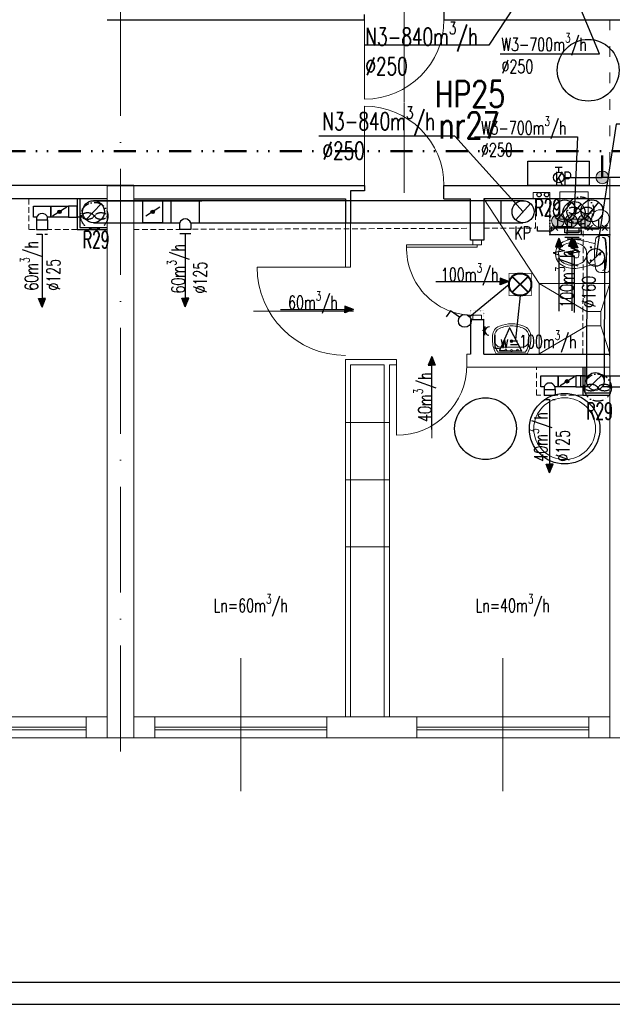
# Model space of a CAD drawing. Header units: millimetres. Extents: x -6513 to 30474, y -6915 to 65597.
# Tile 232 of 256: x 3408 to 4080, y 25134 to 26250. Entities that reach past the tile are written whole.
import ezdxf

# ---------------------------------------------------------------- set-up
doc = ezdxf.new("R2010")
doc.units = ezdxf.units.MM
for name, pattern in [('ACAD_ISO03W100', [30, 12, -18]), ('ACAD_ISO10W100', [18, 12, -3, 0, -3]), ('DASHED', [19.05, 12.7, -6.35]), ('DIVIDE2', [0.625, 0.25, -0.125, 0, -0.125, 0, -0.125]), ('DOT', [6.35, 0, -6.35])]:
    doc.linetypes.add(name, pattern=pattern)
doc.layers.get('0').update_dxf_attribs({"color": 8})
for name, color, linetype, lineweight in [('A_cienka', 8, 'Continuous', 5), ('A_linia przekroj', 8, 'Continuous', 25), ('A_osie', 8, 'ACAD_ISO10W100', 5), ('A_przerywana', 8, 'ACAD_ISO03W100', 5), ('A_widok', 8, 'Continuous', 13), ('CH-KS-WEWN-ISTN-PION-NR', 8, 'Continuous', 20), ('CH-KS-WEWN-PION', 8, 'Continuous', 20), ('CH-KS-WEWN-PION-NR', 8, 'Continuous', 25), ('CH-W-WEWN-INOX-PION', 8, 'Continuous', 20), ('CH-W-WEWN-INOX-PION-NR', 8, 'Continuous', 25), ('CH-W-WEWN-PPOŻ-PION', 8, 'Continuous', 20), ('CH-W-WEWN-PPOŻ-PION-NR', 8, 'Continuous', 25), ('CH-W-WEWN-PPOŻ-PRZEWÓD', 8, 'DIVIDE2', 50), ('CH-W-WEWN-PPOŻ-WEWN-HP-NR', 8, 'Continuous', 25), ('CH-W-WEWN-PPOŻ-WEWN-HP-SZAFKA', 8, 'Continuous', 25), ('cieńkie', 8, 'Continuous', 9), ('DB-WM-nawiew-opis', 8, 'Continuous', 25), ('DB-WM-nawiew-opis-odnośnik', 8, 'Continuous', 30), ('DB-WM-wywiew-opis', 8, 'Continuous', 25), ('DB-WM-wywiew-opis-odnośnik', 8, 'Continuous', 30), ('DB_WM_nawiew', 8, 'Continuous', 30), ('DB_WM_wywiew', 8, 'Continuous', 30), ('DB_WM_ścianka nowa', 8, 'Continuous', 25), ('E_gniazda wtykowe', 1, 'Continuous', 30), ('E_oświetlenie', 1, 'Continuous', 30), ('E_technologia', 1, 'ACAD_ISO10W100', 30), ('noew ściany archwig', 8, 'Continuous', 9), ('R-TABELKA', 8, 'Continuous', 25), ('snitarne archwig nowe', 8, 'Continuous', 9), ('Stolarka ARCHWIG', 8, 'Continuous', 5), ('widokowe ARCHWIG', 8, 'Continuous', 5), ('wyburzenia', 8, 'DOT', 20), ('Ściany ARCHWIG', 8, 'Continuous', 30)]:
    doc.layers.add(name, color=color, linetype=linetype, lineweight=lineweight)
doc.layers.add('A_obudowy', color=8, linetype='Continuous')
doc.layers.add('DB_WM_nawiew-opis', color=8, linetype='Continuous')
doc.styles.add('ROMANSS', font='romans.shx', dxfattribs={"width": 0.8, "oblique": 5})
doc.styles.add('SIMPLEX7', font='SIMPLEX.SHX', dxfattribs={"width": 0.75, "oblique": 10})
doc.styles.add('SIMPLEXD', font='SIMPLEX.SHX', dxfattribs={"width": 0.6})
doc.styles.get("Standard").update_dxf_attribs({"font": 'txt.shx', "width": 0.9})

# ---------------------------------------------------------------- blocks, each defined once
blk = doc.blocks.new('drzwi schem')
at = {"color": 252, "ltscale": 10}
blk.add_line((0.5, -0.093), (0.5, 1.04), dxfattribs=at)
at = {"color": 252}
blk.add_line((0, 0), (0, 1), dxfattribs=at)
blk.add_arc((0, 0), 1, 0, 90, dxfattribs=at)
blk = doc.blocks.new('klop oli 2')
at = {"layer": 'snitarne archwig nowe', "color": 252}
for p, q in [((0, 17.2), (0, 0)), ((3.8, 20.9), (10.5, 20.9)), ((0, -17.2), (0, 0)), ((3.8, 0), (3.8, 1)), ((3.8, 0), (3.8, -1)), ((38.9, 4.5), (37, 4.5)), ((38.9, -4.5), (37, -4.5)), ((3.8, -20.9), (10.5, -20.9))]:
    blk.add_line(p, q, dxfattribs=at)
for centre, radius in [((11.5, 0), 1.27), ((11.5, 0), 1.27), ((21.6, 7.5), 0.706), ((21.6, -7.5), 0.706)]:
    blk.add_circle(centre, radius, dxfattribs=at)
for centre, radius, start, end in [((3.8, 17.2), 3.76, 90, 180), ((144.9, 0), 141.2, 173.7281, 180), ((144.9, 0), 140.5, 173.6694, 180), ((8.4, 15), 3.76, 90, 173.7281), ((9, 15.1), 3.76, 100.2428, 173.7859), ((10.5, 14.9), 6.02, 6.7931, 90), ((-114.7, 0), 132.1, 0, 6.7931), ((80, -215.2), 235.3, 101.5744, 105.544), ((43.1, -10.6), 23.5, 101.6195, 117.4027), ((44.8, -39.8), 56.5, 94.3794, 102.2907), ((42.4, -7.4), 20.3, 60.8839, 101.6195), ((41.4, -8), 24.5, 51.2869, 92.3028), ((144.9, 0), 141.2, 180, 186.2719), ((144.9, 0), 140.5, 180, 186.3306), ((-114.7, 0), 132.1, 353.2069, 0), ((43.3, 0), 16.9, 173.7581, 180), ((43.3, 0), 16.9, 180, 186.2419), ((37.3, 0.7), 10.9, 117.4027, 173.7581), ((63.6, 0), 28.2, 173.3508, 180), ((63.6, 0), 28.2, 180, 186.6492), ((37, 3.1), 1.41, 90, 173.3508), ((38.9, 1.7), 2.82, 36.8699, 90), ((36.6, 0), 5.65, 0, 36.8699), ((36.6, 0), 5.65, 323.1301, 0), ((46.6, 0), 11.8, 0, 60.8839), ((46.6, 0), 11.8, 299.1161, 0), ((46.6, 0), 15.1, 0, 47.5638), ((46.6, 0), 15.1, 312.4362, 0), ((37.3, -0.7), 10.9, 186.2419, 242.5973), ((43.1, 10.6), 23.5, 242.5973, 258.3805), ((37, -3.1), 1.41, 186.6492, 270), ((42.4, 7.4), 20.3, 258.3805, 299.1161), ((38.9, -1.7), 2.82, 270, 323.1301), ((41.4, 8), 24.5, 267.6972, 308.7131), ((3.8, -17.2), 3.76, 180, 270), ((8.4, -15), 3.76, 186.2719, 270), ((9, -15.1), 3.76, 186.2141, 259.7572), ((10.5, -14.9), 6.02, 270, 353.2069), ((80, 215.2), 235.3, 254.456, 258.4256), ((44.8, 39.8), 56.5, 257.7093, 265.6206)]:
    blk.add_arc(centre, radius, start, end, dxfattribs=at)
blk = doc.blocks.new('umywalka oli2')
at = {"layer": 'snitarne archwig nowe', "color": 252}
for p, q in [((0, 17.6), (0, 0)), ((2, 15.4), (2, 0)), ((20.9, 21.6), (13.7, 21.6)), ((0, 0), (0, -17.6)), ((2, 0), (2, -15.4)), ((7.9, 0), (7.9, 10.8)), ((7.9, -10.8), (7.9, 0)), ((13.7, -21.6), (20.9, -21.6))]:
    blk.add_line(p, q, dxfattribs=at)
for centre, radius in [((4.1, 0), 1.11), ((4.5, 6.6), 0.994), ((14.5, 0), 1.48), ((14.5, 0), 0.946), ((4.5, -6.6), 0.994)]:
    blk.add_circle(centre, radius, dxfattribs=at)
for centre, radius, start, end in [((15.6, -9.9), 31.5, 93.3155, 119.5931), ((14.2, -1.1), 20.5, 88.5847, 126.5008), ((15.3, 12), 7.48, 91.7023, 188.8292), ((17.3, -1.9), 21.5, 82.9063, 97.0937), ((20.4, 10.2), 9.2, 23.1986, 92.7468), ((20.2, 9.5), 12.2, 20.9395, 86.4287), ((-1.2, 0), 33.1, 360, 24.6987), ((-3.2, 0), 37.4, 360, 21.6896), ((-1.2, 0), 33.1, 335.3013, 0), ((-3.2, 0), 37.4, 338.3104, 0), ((15.3, -12), 7.48, 171.1708, 268.2977), ((15.6, 9.9), 31.5, 240.4069, 266.6845), ((14.2, 1.1), 20.5, 233.4992, 271.4153), ((17.3, 1.9), 21.5, 262.9063, 277.0937), ((20.4, -10.2), 9.2, 267.2532, 336.8014), ((20.2, -9.5), 12.2, 273.5713, 339.0605)]:
    blk.add_arc(centre, radius, start, end, dxfattribs=at)
blk = doc.blocks.new('A$C2355049C')
at = {"layer": 'DB-WM-nawiew-opis-odnośnik'}
h = blk.add_hatch(color=256, dxfattribs=at)
h.paths.add_polyline_path([(0, -9.8), (3.9, -9.8), (0, 0)])
h.paths.add_polyline_path([(0, 0), (-3.9, -9.8), (0, -9.8)])
at = {"layer": 'DB-WM-nawiew-opis-odnośnik', "flags": 128}
for points in [[(0, 0), (-3.9, -9.8), (0, -9.8)], [(0, -82.9), (0, 0)], [(0, 0), (3.9, -9.8), (0, -9.8)]]:
    blk.add_lwpolyline(points, dxfattribs=at)
blk = doc.blocks.new('A$C620C4C60')
at = {"layer": 'DB-WM-wywiew-opis-odnośnik'}
h = blk.add_hatch(color=256, dxfattribs=at)
h.paths.add_polyline_path([(0, 0), (9.8, 3.9), (9.8, 0)])
h.paths.add_polyline_path([(9.8, 0), (9.8, -3.9), (0, 0)])
at = {"layer": 'DB-WM-wywiew-opis-odnośnik', "flags": 128}
for points in [[(0, 0), (9.8, 3.9), (9.8, 0)], [(0, 0), (12.1, 0)], [(0, 0), (9.8, -3.9), (9.8, 0)], [(12.1, 0), (14.4, -6.5), (16.6, 6.4), (18.9, 0)], [(18.9, 0), (82.9, 0)]]:
    blk.add_lwpolyline(points, dxfattribs=at)
blk = doc.blocks.new('gw1')
at = {"layer": 'E_gniazda wtykowe'}
for p, q in [((99083.8, 55839.3), (99080.1, 55839.3)), ((99083.8, 55833.1), (99083.8, 55845.4))]:
    blk.add_line(p, q, dxfattribs=at)
blk.add_arc((99089.8, 55839), 6.04, 87.7958, 267.7958, dxfattribs=at)
blk = doc.blocks.new('raster')
at = {"layer": 'E_oświetlenie', "lineweight": 40}
for p, q in [((-21.2, 21.2), (21.2, -21.2)), ((21.2, 21.2), (-21.2, -21.2))]:
    blk.add_line(p, q, dxfattribs=at)
at = {"layer": 'E_oświetlenie', "const_width": 2}
blk.add_lwpolyline([(-30, -30), (30, -30), (30, 30), (-30, 30)], close=True, dxfattribs=at)
at = {"layer": 'E_oświetlenie', "lineweight": 40}
blk.add_circle((0, 0), 30, dxfattribs=at)

msp = doc.modelspace()

# ---------------------------------------------------------------- hatches: boundary and pattern name
at = {"layer": 'CH-W-WEWN-INOX-PION'}
h = msp.add_hatch(color=256, dxfattribs=at)
h.paths.add_polyline_path([(4018.489, 26014.809, 0.41806339), (4025.76, 26021.985, 0.41806339), (4018.489, 26029.161)])
h.paths.add_polyline_path([(4018.489, 26029.161, 0.41037418), (4011.407, 26021.985, 0.41037418), (4018.489, 26014.809)])
h = msp.add_hatch(color=256, dxfattribs=at)
h.paths.add_polyline_path([(4033.489, 26014.809, 0.41806339), (4040.76, 26021.985, 0.41806339), (4033.489, 26029.161)])
h.paths.add_polyline_path([(4033.489, 26029.161, 0.41037418), (4026.407, 26021.985, 0.41037418), (4033.489, 26014.809)])
h = msp.add_hatch(color=256, dxfattribs=at)
h.paths.add_polyline_path([(4048.489, 26014.809, 0.41806339), (4055.76, 26021.985, 0.41806339), (4048.489, 26029.161)])
h.paths.add_polyline_path([(4048.489, 26029.161, 0.41037418), (4041.407, 26021.985, 0.41037418), (4048.489, 26014.809)])
at = {"layer": 'CH-W-WEWN-PPOŻ-PION'}
h = msp.add_hatch(color=256, dxfattribs=at)
h.paths.add_polyline_path([(4061.61, 26071.353, 0.41806339), (4068.786, 26064.082, 0.41806339), (4075.962, 26071.353)])
h.paths.add_polyline_path([(4075.962, 26071.353, 0.41037418), (4068.786, 26078.435, 0.41037418), (4061.61, 26071.353)])
at = {"layer": 'DB_WM_nawiew'}
h = msp.add_hatch(color=256, dxfattribs=at)
edge = h.paths.add_edge_path()
edge.add_arc((3453.448, 26032.353), 2, 0, 360)
h = msp.add_hatch(color=256, dxfattribs=at)
edge = h.paths.add_edge_path()
edge.add_arc((3559.047, 26032.353), 2, 0, 360)
h = msp.add_hatch(color=256, dxfattribs=at)
edge = h.paths.add_edge_path()
edge.add_arc((4028.948, 25840.103), 2, 0, 360)

# ---------------------------------------------------------------- linework, layer by layer
at = {"layer": 'A_cienka'}
for p, q in [((3777.554, 25793.357), (3827.554, 25793.357)), ((3777.554, 25728.548), (3827.554, 25728.548)), ((3777.554, 25652.467), (3827.554, 25652.467)), ((2967.554, 25460.062), (3507.554, 25460.062)), ((3537.554, 25460.062), (4077.554, 25460.062)), ((3288.554, 25448.062), (3483.554, 25448.062)), ((3288.554, 25445.062), (3483.554, 25445.062)), ((3756.554, 25448.062), (3561.554, 25448.062)), ((3756.554, 25445.062), (3561.554, 25445.062)), ((3858.554, 25448.062), (4053.554, 25448.062)), ((3858.554, 25445.062), (4053.554, 25445.062)), ((-2776.446, 25436.062), (7544.554, 25436.062))]:
    msp.add_line(p, q, dxfattribs=at)
at = {"layer": 'A_cienka', "ltscale": 10}
for p, q in [((3659.054, 25375.663), (3659.054, 25526.46)), ((3956.054, 25375.663), (3956.054, 25526.46))]:
    msp.add_line(p, q, dxfattribs=at)
at = {"layer": 'A_linia przekroj'}
for p, q in [((3889.339, 26265.062), (3889.339, 26250.062)), ((3507.554, 26250.062), (3799.339, 26250.062)), ((3799.339, 26250.062), (3799.339, 26256.062)), ((3889.339, 26250.062), (4107.554, 26250.062)), ((3537.554, 26062.062), (3245.768, 26062.062)), ((3507.554, 26062.062), (3799.339, 26062.062)), ((3799.339, 26062.062), (3799.339, 26056.062)), ((3889.339, 26062.062), (4295.768, 26062.062)), ((3889.339, 26047.062), (3889.339, 26062.062)), ((3507.554, 26047.062), (3273.554, 26047.062)), ((3537.554, 26047.062), (3777.554, 26047.062)), ((3777.554, 26047.062), (3777.554, 26018.949)), ((3799.339, 26056.062), (3783.554, 26056.062)), ((3783.554, 26056.062), (3783.554, 26018.949)), ((3889.339, 26047.062), (3919.554, 26047.062))]:
    msp.add_line(p, q, dxfattribs=at)
at = {"layer": 'A_obudowy', "linetype": 'ByBlock'}
for p, q in [((3473.448, 26047.062), (3473.448, 26012.128)), ((3476.448, 26047.062), (3476.448, 26014.628)), ((3476.448, 26014.628), (3507.554, 26014.628)), ((3473.448, 26012.128), (3507.554, 26012.128)), ((4046.948, 25856.062), (4046.948, 25824.611)), ((4048.948, 25856.062), (4048.948, 25827.111)), ((4046.948, 25824.611), (4077.554, 25824.611)), ((4048.948, 25827.111), (4077.554, 25827.111))]:
    msp.add_line(p, q, dxfattribs=at)
at = {"layer": 'A_osie', "ltscale": 10}
msp.add_line((3522.744, 25420.619), (3522.744, 27172.678), dxfattribs=at)
at = {"layer": 'A_przerywana'}
msp.add_line((4077.554, 26250.062), (4077.554, 26062.062), dxfattribs=at)
at = {"layer": 'A_przerywana', "linetype": 'DASHED', "ltscale": 0.5}
msp.add_line((4046.948, 25824.611), (3994.248, 25824.611), dxfattribs=at)
for points in [[(3418.448, 26012.128), (3418.448, 26047.062)], [(3992.966, 26013.791), (3992.966, 26047.062)], [(3537.554, 26012.236), (3919.554, 26013.621)], [(3934.554, 26013.675), (3992.966, 26013.791)], [(4046.948, 25871.062), (4047.076, 26014.237)], [(3473.448, 26012.128), (3418.448, 26012.128)], [(3994.248, 25824.611), (3994.248, 25856.062)]]:
    msp.add_lwpolyline(points, dxfattribs=at)
at = {"layer": 'A_widok', "ltscale": 5}
for p, q in [((3507.554, 25436.062), (3507.554, 26062.062)), ((3537.554, 25436.062), (3537.554, 26062.062)), ((4077.554, 25436.062), (4077.554, 26062.062)), ((3777.554, 26047.062), (3777.554, 25969.646)), ((3783.554, 26056.062), (3783.554, 25969.646)), ((3777.554, 25969.646), (3783.554, 25969.646)), ((3915.46, 25871.062), (3915.46, 25856.062)), ((3915.46, 25871.062), (3919.554, 25871.062)), ((3777.554, 25460.062), (3777.554, 25865.062)), ((3777.554, 25865.062), (3835.46, 25865.062)), ((3783.554, 25460.062), (3783.554, 25859.062)), ((3783.554, 25859.062), (3821.554, 25859.062)), ((3821.554, 25460.062), (3821.554, 25859.062)), ((3827.554, 25460.062), (3827.554, 25859.062)), ((3827.554, 25859.062), (3835.46, 25859.062)), ((3835.46, 25865.062), (3835.46, 25859.062)), ((3915.46, 25856.062), (4077.554, 25856.062)), ((3507.554, 25436.062), (3507.554, 25812.062)), ((3507.554, 25436.062), (3537.554, 25436.062)), ((4107.554, 25436.062), (4077.554, 25436.062))]:
    msp.add_line(p, q, dxfattribs=at)
for points in [[(3507.554, 25460.062), (3483.554, 25460.062), (3483.554, 25436.062), (3507.554, 25436.062)], [(3537.554, 25460.062), (3561.554, 25460.062), (3561.554, 25436.062), (3537.554, 25436.062)], [(3756.554, 25436.062), (3858.554, 25436.062), (3858.554, 25460.062), (3756.554, 25460.062)], [(4077.554, 25460.062), (4053.554, 25460.062), (4053.554, 25436.062), (4077.554, 25436.062)]]:
    msp.add_lwpolyline(points, close=True, dxfattribs=at)
at = {"layer": 'CH-KS-WEWN-ISTN-PION-NR', "extrusion": (-1.29885e-05, -7.54363e-06, 1)}
msp.add_circle((4026.176, 25786.562, -0.247), 35, dxfattribs=at)
at = {"layer": 'CH-KS-WEWN-PION', "extrusion": (-1.29885e-05, -7.54363e-06, 1)}
msp.add_circle((4066.726, 26024.746, -0.249), 9.967, dxfattribs=at)
at = {"layer": 'CH-KS-WEWN-PION-NR', "extrusion": (-1.29885e-05, -7.54363e-06, 1)}
msp.add_circle((4026.176, 25786.562, -0.247), 40, dxfattribs=at)
at = {"layer": 'CH-W-WEWN-INOX-PION'}
for centre in [(4018.583, 26021.985), (4033.583, 26021.985), (4048.583, 26021.985)]:
    msp.add_circle(centre, 7.176, dxfattribs=at)
at = {"layer": 'CH-W-WEWN-INOX-PION-NR', "ltscale": 10, "extrusion": (-1.29885e-05, -7.54363e-06, 1)}
msp.add_circle((3936.443, 25786.562, -0.246), 35, dxfattribs=at)
at = {"layer": 'CH-W-WEWN-PPOŻ-PION'}
msp.add_circle((4068.786, 26071.259, 0), 7.176, dxfattribs=at)
at = {"layer": 'CH-W-WEWN-PPOŻ-PION-NR', "ltscale": 10, "extrusion": (-1.29885e-05, -7.54363e-06, 1)}
msp.add_circle((4052.86, 26192.793, -0.25), 35, dxfattribs=at)
at = {"layer": 'CH-W-WEWN-PPOŻ-PRZEWÓD', "ltscale": 100}
for p, q in [((-1626.274, 26100.933), (5850.073, 26100.933, 0)), ((4068.786, 26071.259, 0), (4068.786, 26100.933, 0))]:
    msp.add_line(p, q, dxfattribs=at)
at = {"layer": 'CH-W-WEWN-PPOŻ-WEWN-HP-NR', "ltscale": 10}
for p, q in [((3984.552, 26062.584), (3984.552, 26089.584)), ((3984.552, 26089.584), (4054.552, 26089.584)), ((4023.492, 26082.546), (4015.253, 26082.546)), ((4019.552, 26077.181), (4019.552, 26082.546)), ((4054.552, 26062.584), (4054.552, 26089.584)), ((4025.474, 26071.259, 0), (4068.786, 26071.259, 0)), ((3984.552, 26062.584), (4054.552, 26062.584))]:
    msp.add_line(p, q, dxfattribs=at)
msp.add_circle((4019.552, 26071.259), 5.923, dxfattribs=at)
at = {"layer": 'CH-W-WEWN-PPOŻ-WEWN-HP-SZAFKA', "ltscale": 10}
msp.add_line((4097.396, 26071.259, 0), (4068.786, 26071.259, 0), dxfattribs=at)
at = {"layer": 'cieńkie'}
for p, q in [((4020.777, 26055.062), (4052.777, 26055.062)), ((4020.777, 26024.062), (4020.777, 26055.062)), ((4023.277, 26055.062), (4050.277, 26055.062)), ((4052.777, 26055.062), (4052.777, 26024.062)), ((4052.777, 26024.062), (4052.777, 26038.062)), ((4020.777, 26024.062), (4034.777, 26024.062)), ((4052.777, 26024.062), (4020.777, 26024.062)), ((4029.777, 26024.062), (4043.777, 26024.062))]:
    msp.add_line(p, q, dxfattribs=at)
at = {"layer": 'DB-WM-nawiew-opis'}
msp.add_lwpolyline([(4194.285, 26131.753), (4084.466, 26131.756), (4061.368, 25980.643)], dxfattribs=at)
at = {"layer": 'DB-WM-wywiew-opis'}
for points in [[(3953.03, 26211.249), (4065.643, 26211.249), (4036.932, 26280.433)], [(3923.82, 26117.339), (4040.793, 26117.339), (4036.932, 26031.442)]]:
    msp.add_lwpolyline(points, dxfattribs=at)
at = {"layer": 'DB_WM_nawiew'}
for points in [[(3423.748, 26038.603), (3443.448, 26038.603), (3443.448, 26026.103), (3439.848, 26026.103)], [(3427.348, 26026.103), (3423.748, 26026.103), (3423.748, 26038.603)], [(3463.448, 26026.103), (3443.448, 26026.103), (3443.448, 26038.603), (3463.448, 26038.603)], [(3461.677, 26037.496), (3445.556, 26027.42)], [(3473.448, 26038.603), (3463.448, 26038.603), (3463.448, 26026.103), (3473.448, 26026.103)], [(3481.454, 26026.103), (3473.448, 26026.103), (3473.448, 26038.603)], [(3483.341, 26023.288), (3500.47, 26041.498)], [(3979.395, 26044.93), (3491.948, 26044.853)], [(3548.047, 26044.853), (3570.045, 26044.853), (3570.049, 26019.797), (3548.047, 26019.853), (3548.047, 26044.865)], [(3567.275, 26037.496), (3551.154, 26027.42)], [(3580.012, 26019.801), (3580.012, 26044.868)], [(3612.009, 26019.832), (3612.009, 26044.873)], [(3954.056, 26019.902), (3954.056, 26044.894)], [(3970.774, 26023.079), (3987.361, 26041.784)], [(3427.348, 26026.103), (3427.348, 26023.353), (3439.848, 26023.353), (3439.848, 26026.103)], [(3427.348, 26023.353), (3427.348, 26012.128)], [(3439.848, 26023.353), (3439.848, 26012.128)], [(3491.948, 26019.853), (3589.759, 26019.796)], [(3602.259, 26019.855), (3602.259, 26012.426), (3589.759, 26012.426), (3589.759, 26019.796)], [(3602.259, 26019.829), (3978.625, 26019.939)], [(3427.348, 26012.128), (3439.848, 26012.128)], [(3602.259, 26007.426), (3589.759, 26007.426)], [(4051.234, 25981.746), (4050.924, 25840.123)], [(4054.155, 25973.717), (4068.581, 25987.569)], [(4071.204, 25981.066), (4071.051, 25840.084)], [(3999.248, 25846.353), (4018.948, 25846.353), (4018.948, 25833.853), (4015.348, 25833.853)], [(4002.848, 25833.853), (3999.248, 25833.853), (3999.248, 25846.353)], [(4038.948, 25833.853), (4018.948, 25833.853), (4018.948, 25846.353), (4038.948, 25846.353)], [(4037.177, 25845.246), (4021.056, 25835.17)], [(4048.948, 25846.353), (4038.948, 25846.353), (4038.948, 25833.853), (4048.948, 25833.853)], [(4053.188, 25833.853), (4044.494, 25833.853), (4044.494, 25846.353), (4053.188, 25846.353)], [(4053.766, 25833.193), (4068.223, 25847.014)], [(4068.801, 25846.353), (4077.494, 25846.353), (4077.494, 25833.853), (4068.801, 25833.853)], [(4074.948, 25846.353), (4136.159, 25846.353)], [(4002.848, 25833.853), (4002.848, 25831.103), (4015.348, 25831.103), (4015.348, 25833.853)], [(4074.948, 25833.853), (4136.159, 25833.853)], [(4002.848, 25831.103), (4002.848, 25824.611)], [(4002.848, 25824.611), (4015.348, 25824.611)], [(4015.348, 25831.103), (4015.348, 25824.611)]]:
    msp.add_lwpolyline(points, dxfattribs=at)
at = {"layer": 'DB_WM_nawiew', "linetype": 'DASHED', "ltscale": 0.5}
for points in [[(3427.348, 26007.063), (3439.848, 26007.063)], [(4002.848, 25819.611), (4015.348, 25819.611)]]:
    msp.add_lwpolyline(points, dxfattribs=at)
at = {"layer": 'DB_WM_nawiew', "color": 1}
for centre, radius in [((3491.948, 26032.353), 12.5), ((4060.994, 25840.103), 10)]:
    msp.add_circle(centre, radius, dxfattribs=at)
at = {"layer": 'DB_WM_nawiew'}
for centre, radius in [((3979.067, 26032.431), 12.5), ((3453.448, 26032.353), 2), ((3559.063, 26032.364), 2), ((4061.26, 25980.618), 10), ((4028.948, 25840.103), 2)]:
    msp.add_circle(centre, radius, dxfattribs=at)
for centre in [(3433.598, 26023.873), (3596.011, 26017.593), (4009.098, 25831.623)]:
    msp.add_arc(centre, 6.636, 19.636833, 160.363167, dxfattribs=at)
at = {"layer": 'DB_WM_nawiew-opis'}
for points in [[(3978.787, 26280.123), (3940.377, 26221.016), (3799.981, 26221.016)], [(3979.067, 26032.431), (3901.753, 26117.977), (3747.588, 26117.977)]]:
    msp.add_lwpolyline(points, dxfattribs=at)
at = {"layer": 'DB_WM_wywiew'}
for points in [[(4018.268, 26023.627), (4034.135, 26042.942)], [(4028.999, 26021.784), (4044.866, 26041.1)], [(4048.982, 26023.899), (4064.849, 26043.215)], [(4018.202, 26023.615), (4018.202, 26015.703), (4034.202, 26015.703), (4034.202, 26023.615)], [(4049.043, 26023.857), (4049.043, 26013.057), (4065.043, 26013.057), (4065.043, 26023.857)], [(4011.386, 26015.703), (4011.386, 26010.359), (3995.386, 26010.359), (3995.386, 26015.703)], [(4042.227, 26013.704), (4042.227, 26008.36), (4026.227, 26008.36), (4026.227, 26013.704)], [(4028.932, 26021.742), (4028.932, 26010.942), (4044.932, 26010.942), (4044.932, 26021.742)], [(4042.511, 26003.127), (4026.511, 26003.127)], [(4044.932, 26011.589), (4044.932, 26006.245), (4028.932, 26006.245), (4028.932, 26011.589)], [(4045.06, 26001.245), (4029.06, 26001.245)]]:
    msp.add_lwpolyline(points, dxfattribs=at)
at = {"layer": 'DB_WM_wywiew', "color": 1}
for centre, radius in [((4026.202, 26033.284), 12.55), ((4057.043, 26033.451), 12.5), ((4036.777, 26031.57), 12.5)]:
    msp.add_circle(centre, radius, dxfattribs=at)
at = {"layer": 'DB_WM_ścianka nowa'}
for points in [[(3491.948, 26044.853), (3614.862, 26044.853)], [(3491.948, 26019.853), (3584.012, 26019.853)], [(3602.259, 26019.853), (3614.862, 26019.853)], [(4009.554, 26014.237), (4009.554, 26006.245)], [(4012.489, 26011.286), (4018.479, 26017.188)], [(4012.489, 26017.188), (4018.479, 26011.286)], [(4051.937, 26011.286), (4057.927, 26017.188)], [(4051.937, 26017.188), (4057.927, 26011.286)], [(4068.779, 26017.098), (4074.769, 26011.196)], [(4068.779, 26011.196), (4074.769, 26017.098)], [(4077.526, 26006.245), (4009.554, 26006.245)]]:
    msp.add_lwpolyline(points, dxfattribs=at)
at = {"layer": 'E_oświetlenie'}
for p, q in [((3963.142, 25949.98), (3918.581, 25913.309)), ((3975.742, 25937.38), (3970.486, 25887.739)), ((3896.731, 25919.974), (3892.03, 25913.198)), ((3907.023, 25912.834), (3896.731, 25919.974)), ((3963.716, 25900.766), (3952.472, 25875.069)), ((3963.716, 25900.766), (3977.256, 25874.713)), ((3952.472, 25875.069), (3977.256, 25874.713))]:
    msp.add_line(p, q, dxfattribs=at)
at = {"layer": 'E_oświetlenie', "const_width": 1.05}
msp.add_lwpolyline([(3977.256, 25874.713), (3963.716, 25900.766), (3952.472, 25875.069)], close=True, dxfattribs=at)
at = {"layer": 'E_oświetlenie'}
msp.add_circle((3912.981, 25908.7), 7.252, dxfattribs=at)
at = {"layer": 'E_technologia'}
for p, q in [((4042.773, 26035.187), (4045.177, 26032.407)), ((4045.177, 26035.187), (4042.773, 26032.407)), ((3491.653, 26028.967), (3494.057, 26026.188)), ((3494.057, 26028.967), (3491.653, 26026.188)), ((4062.521, 25834.478), (4064.925, 25831.699)), ((4064.925, 25834.478), (4062.521, 25831.699))]:
    msp.add_line(p, q, dxfattribs=at)
for centre in [(4043.975, 26033.797), (3492.855, 26027.577), (4063.723, 25833.088)]:
    msp.add_circle(centre, 15.427, dxfattribs=at)
for centre, start_param, end_param in [((4036.348, 26033.797), 3.54986568, 9.01650493), ((4051.602, 26033.797), 0.40827303, 5.87491228), ((3485.228, 26027.577), 3.54986568, 9.01650493), ((3500.482, 26027.577), 0.40827303, 5.87491228), ((4056.096, 25833.088), 3.54986568, 9.01650493), ((4071.35, 25833.088), 0.40827303, 5.87491228)]:
    msp.add_ellipse(centre, major_axis=(-7, 0), ratio=0.5, start_param=start_param, end_param=end_param, dxfattribs=at)
at = {"layer": 'noew ściany archwig'}
msp.add_line((4009.554, 26054.35), (4009.554, 26014.237), dxfattribs=at)
at = {"layer": 'R-TABELKA'}
for p, q in [((-3011.084, 25159.133), (8302.828, 25159.133)), ((-3136.084, 25134.133), (8327.828, 25134.133))]:
    msp.add_line(p, q, dxfattribs=at)
at = {"layer": 'snitarne archwig nowe'}
msp.add_line((3997.397, 25951.218), (3934.554, 26047.062), dxfattribs=at)
for points in [[(3997.397, 25871.062), (3997.397, 25951.218), (4077.554, 25951.218)], [(4051.397, 25919.218), (3997.397, 25951.218)], [(4067.397, 25919.218), (4077.397, 25951.218)], [(4051.397, 25903.218), (3997.397, 25871.218)], [(4067.397, 25903.218), (4077.397, 25871.218)]]:
    msp.add_lwpolyline(points, dxfattribs=at)
msp.add_lwpolyline([(4067.397, 25919.218), (4051.397, 25919.218), (4051.397, 25903.218), (4067.397, 25903.218)], close=True, dxfattribs=at)
at = {"layer": 'Stolarka ARCHWIG'}
for p, q in [((3927.054, 25995.062), (3847.054, 25995.062)), ((3847.054, 25992.062), (3847.054, 25995.062)), ((3847.054, 25992.062), (3927.054, 25992.062)), ((3927.054, 25992.062), (3927.054, 25995.062))]:
    msp.add_line(p, q, dxfattribs=at)
for points in [[(3927.054, 26000.062), (3932.054, 26000.062), (3932.054, 25995.062), (3922.054, 25995.062), (3922.054, 26000.062), (3929.554, 26000.062)], [(3927.054, 25915.062), (3932.054, 25915.062), (3932.054, 25910.062), (3922.054, 25910.062), (3922.054, 25915.062), (3929.554, 25915.062)], [(3927.054, 25915.062), (3932.054, 25915.062), (3932.054, 25910.062), (3922.054, 25910.062), (3922.054, 25915.062), (3929.554, 25915.062)]]:
    msp.add_lwpolyline(points, dxfattribs=at)
msp.add_arc((3922.91, 25990.854), 75.905, 177.955304, 273.129127, dxfattribs=at)
at = {"layer": 'widokowe ARCHWIG'}
for p, q in [((4009.554, 26054.35), (3990.554, 26054.35)), ((3990.554, 26054.35), (3990.554, 26047.062)), ((3990.554, 26047.062), (3990.554, 26047.062)), ((4009.554, 26047.062), (4009.554, 26054.35))]:
    msp.add_line(p, q, dxfattribs=at)
at = {"layer": 'wyburzenia', "ltscale": 0.5}
for p, q in [((4009.554, 26006.062), (4009.554, 26047.062)), ((4077.554, 26006.062), (4009.554, 26006.062))]:
    msp.add_line(p, q, dxfattribs=at)
at = {"layer": 'wyburzenia', "ltscale": 0.2}
msp.add_lwpolyline([(3919.554, 25920.062), (3934.554, 25920.062), (3934.554, 25910.062), (3919.554, 25910.062)], close=True, dxfattribs=at)
at = {"layer": 'Ściany ARCHWIG'}
for p, q in [((3919.554, 26000.062), (3919.554, 26047.062)), ((3934.554, 26047.062), (3934.554, 26000.062)), ((4077.554, 26047.062), (3934.554, 26047.062)), ((4009.554, 26014.237), (4077.554, 26014.237)), ((4077.554, 25869.062), (4077.554, 26003.062)), ((3934.554, 26000.062), (3919.554, 26000.062)), ((3934.554, 26000.062), (3919.554, 26000.062)), ((3934.554, 25910.062), (3919.554, 25910.062)), ((3919.554, 25910.062), (3919.554, 25871.062)), ((3934.554, 25910.062), (3919.554, 25910.062)), ((3934.554, 25871.062), (3934.554, 25910.062)), ((3934.554, 25871.062), (4077.554, 25871.062))]:
    msp.add_line(p, q, dxfattribs=at)
for centre in [(3997.206, 26051.725), (4005.723, 26051.725)]:
    msp.add_circle(centre, 2.5, dxfattribs=at)

# ---------------------------------------------------------------- block references
at = {"layer": 'A_cienka'}
for p, xscale, yscale, zscale, rotation in [((3777.554, 25969.646), -100, 100, 100, 89.99999999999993), ((3835.46, 25859.062), -80, 80, 80, 180)]:
    msp.add_blockref('drzwi schem', p, dxfattribs=dict(at, xscale=xscale, yscale=yscale, zscale=zscale, rotation=rotation))
at = {"layer": 'A_widok', "ltscale": 5, "xscale": -90, "yscale": 90, "zscale": 90, "rotation": 180}
msp.add_blockref('drzwi schem', (3799.339, 26250.062), dxfattribs=at)
at = {"layer": 'A_widok', "ltscale": 5, "xscale": 90, "yscale": 90, "zscale": 90}
msp.add_blockref('drzwi schem', (3799.339, 26062.062), dxfattribs=at)
at = {"layer": 'DB_WM_nawiew', "rotation": 180}
for p in [(3433.598, 25924.127), (4009.098, 25736.676)]:
    msp.add_blockref('A$C2355049C', p, dxfattribs=at)
at = {"layer": 'DB_WM_nawiew', "xscale": -1}
for p, rotation in [((3596.009, 25924.49), 180), ((3962.882, 25953.343), 270), ((3786.832, 25921.615), 270)]:
    msp.add_blockref('A$C2355049C', p, dxfattribs=dict(at, rotation=rotation))
msp.add_blockref('A$C2355049C', (3875.46, 25868.454), dxfattribs=at)
at = {"layer": 'DB_WM_wywiew', "xscale": -1}
for p, rotation in [((4019.614, 26002.515), 90), ((4034.511, 26003.127), 90), ((4037.06, 26001.245), 89.99999999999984)]:
    msp.add_blockref('A$C620C4C60', p, dxfattribs=dict(at, rotation=rotation))
at = {"layer": 'E_oświetlenie', "lineweight": 40, "xscale": 0.4199999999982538, "yscale": 0.4200000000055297, "zscale": 0.4199999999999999, "rotation": 180}
msp.add_blockref('raster', (3975.742, 25949.98), dxfattribs=at)
at = {"layer": 'E_oświetlenie', "xscale": 0.7875000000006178, "yscale": 0.7874999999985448, "zscale": 0.7874999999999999, "rotation": 358.7624398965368}
msp.add_blockref('gw1', (-75024.16, -16380.393), dxfattribs=at)
at = {"layer": 'noew ściany archwig', "xscale": -1, "rotation": 270}
msp.add_blockref('umywalka oli2', (3966.062, 25871.17), dxfattribs=at)
at = {"layer": 'snitarne archwig nowe', "xscale": -1}
msp.add_blockref('klop oli 2', (4077.554, 25984.605), dxfattribs=at)

# ---------------------------------------------------------------- texts
at = {"layer": 'CH-W-WEWN-PPOŻ-WEWN-HP-NR', "ltscale": 10, "style": 'SIMPLEX7', "width": 0.75}
for s, p in [('HP25', (3878.744, 26150.851, 0)), ('nr27', (3882.99, 26115.389, 0))]:
    msp.add_text(s, height=30, dxfattribs=at).set_placement(p)
at = {"layer": 'DB-WM-nawiew-opis', "char_height": 15, "width": 37.14159, "attachment_point": 1, "rotation": 90}
for s, insert in [('\\A1;{\\Fsimplex|c238;\\W0.7;60m\\H0.7x;\\S3^ ;\\H1.4286x;/h\\P%%C125}', (3408.964, 25942.976)), ('\\A1;{\\Fsimplex|c238;\\W0.7;60m\\H0.7x;\\S3^ ;\\H1.4286x;/h\\P%%C125}', (3575.39, 25939.766)), ('\\A1;{\\Fsimplex|c238;\\W0.7;40m\\H0.7x;\\S3^ ;\\H1.4286x;/h}', (3854.929, 25794.198)), ('\\A1;{\\Fsimplex|c238;\\W0.7;40m\\H0.7x;\\S3^ ;\\H1.4286x;/h\\P%%C125}', (3986.517, 25749.14))]:
    msp.add_mtext(s, dxfattribs=dict(at, insert=insert))
at = {"layer": 'DB-WM-nawiew-opis', "char_height": 15, "width": 37.14159, "attachment_point": 1}
for s, insert in [('\\A1;{\\Fsimplex|c238;\\W0.7;100m\\H0.7x;\\S3^ ;\\H1.4286x;/h}', (3885.872, 25973.874)), ('\\A1;{\\Fsimplex|c238;\\W0.7;60m\\H0.7x;\\S3^ ;\\H1.4286x;/h}', (3712.576, 25942.147))]:
    msp.add_mtext(s, dxfattribs=dict(at, insert=insert))
at = {"layer": 'DB-WM-wywiew-opis', "char_height": 15, "width": 37.14159, "attachment_point": 1}
for s, insert in [('\\A1;{\\Fsimplex|c238;\\W0.7;W3-700m\\H0.7x;\\S3^ ;\\H1.4286x;/h\\P%%C250}', (3954.622, 26234.702)), ('\\A1;{\\Fsimplex|c238;\\W0.7;W3-700m\\H0.7x;\\S3^ ;\\H1.4286x;/h\\P%%C250}', (3931.397, 26140.164)), ('\\A1;{\\Fsimplex|c238;\\W0.7;Lw=100m\\H0.7x;\\S3^ ;\\H1.4286x;/h}', (3945.267, 25897.79))]:
    msp.add_mtext(s, dxfattribs=dict(at, insert=insert))
at = {"layer": 'DB-WM-wywiew-opis', "color": 1, "char_height": 15, "width": 37.14159, "attachment_point": 1}
for insert in [(4015.208, 26077.452), (3969.222, 26015.856)]:
    msp.add_mtext('\\A1;{\\Fsimplex|c238;\\W0.7;KP}', dxfattribs=dict(at, insert=insert))
at = {"layer": 'DB-WM-wywiew-opis', "insert": (4015.964, 25923.532), "char_height": 15, "width": 37.14159, "attachment_point": 1, "rotation": 90}
msp.add_mtext('\\A1;{\\Fsimplex|c238;\\W0.7;100m\\H0.7x;\\S3^ ;\\H1.4286x;/h\\P%%C160}', dxfattribs=at)
at = {"layer": 'DB_WM_nawiew-opis', "char_height": 20, "width": 128.67747, "attachment_point": 1, "style": 'ROMANSS'}
for insert in [(3800.248, 26247.513), (3751.553, 26151.701)]:
    msp.add_mtext('\\A1;{\\Fsimplex|c238;\\Q0;\\W0.7;N3-840m\\H0.7x;\\S3^ ;\\H1.4286x;/h\\P%%C250}', dxfattribs=dict(at, insert=insert))
at = {"layer": 'DB_WM_nawiew-opis', "char_height": 15, "width": 37.14159, "attachment_point": 1}
for s, insert in [('\\A1;{\\Fsimplex|c238;\\W0.7;Ln=60m\\H0.7x;\\S3^ ;\\H1.4286x;/h}', (3628.129, 25598.813)), ('\\A1;{\\Fsimplex|c238;\\W0.7;Ln=40m\\H0.7x;\\S3^ ;\\H1.4286x;/h}', (3925.129, 25598.813))]:
    msp.add_mtext(s, dxfattribs=dict(at, insert=insert))
at = {"layer": 'E_technologia', "style": 'SIMPLEXD', "width": 0.6}
for p in [(3992.078, 26027.285), (3479.949, 25991.246), (4050.817, 25796.757)]:
    msp.add_text('R29', height=19.2, dxfattribs=at).set_placement(p)

doc.saveas('drawing.dxf')
